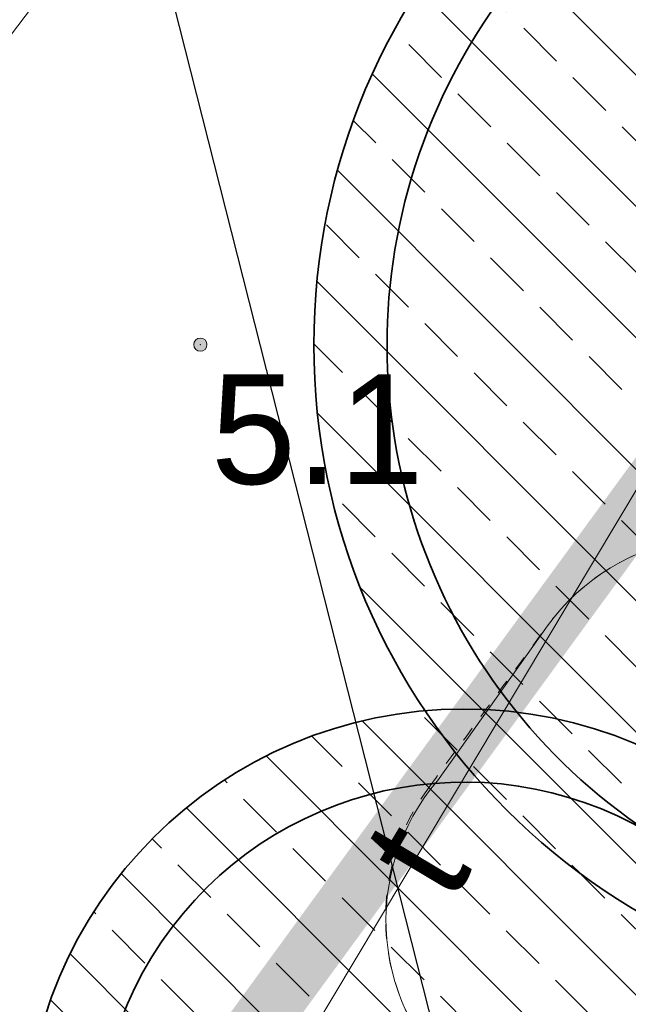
# Model space of a CAD drawing. Extents: x 5477758 to 5478333, y 5918235 to 5918502.
# Tile 31 of 130: x 5477895.15 to 5477899.31, y 5918353.4 to 5918360.14. Entities that reach past the tile are written whole.
import ezdxf
from ezdxf.enums import TextEntityAlignment as Align

# ---------------------------------------------------------------- set-up
doc = ezdxf.new("R2010")
doc.units = 0
doc.header["$LTSCALE"] = 0.25
doc.header["$PDSIZE"] = 0.75
for name, pattern in [('ACAD_ISO03W100', [30, 12, -18]), ('budynki akt$0$DASHED', [19.05, 12.7, -6.35]), ('tabelka$0$mapa PZT$0$xref$0$1753 Tchnologia.dwg$0${ Half Dash }', [0])]:
    doc.linetypes.add(name, pattern=pattern)
doc.layers.get('0').update_dxf_attribs({"linetype": 'CONTINUOUS', "lineweight": 13})
for name, color, linetype, lineweight in [('0_podziały zieleni średniowysokiej i nasadzeń niskich', 7, 'CONTINUOUS', 0), ('0_PROJEKTOWANE ZABAWKI', 7, 'CONTINUOUS', 0), ('A_GRANICA OPRACOWANIA', 7, 'CONTINUOUS', 0), ('GULKPR', 252, 'CONTINUOUS', 18), ('GULTPR', 252, 'CONTINUOUS', 18), ('GULTPR_O', 252, 'CONTINUOUS', 18), ('OT_Rzedna', 252, 'CONTINUOUS', 18), ('pomiar', 252, 'CONTINUOUS', 18), ('ZZ_korona', 94, 'CONTINUOUS', 35), ('ZZ_nawadnianie', 150, 'CONTINUOUS', 9), ('ZZ_numer-inwentaryzacyjny', 5, 'CONTINUOUS', 25), ('ZZ_SOD', 210, 'tabelka$0$mapa PZT$0$xref$0$1753 Tchnologia.dwg$0${ Half Dash }', 35)]:
    doc.layers.add(name, color=color, linetype=linetype, lineweight=lineweight)
doc.styles.add('GEO-INFO', font='arial.ttf')
pattern_1 = [(134.933, (5477837.84446, 5918344.9947), (-0.4495376, -0.4484874), []), (134.933, (5477837.845, 5918345.4437), (-0.4495376, -0.4484874), [0.3175, -0.15875])]

# ---------------------------------------------------------------- blocks, each defined once
blk = doc.blocks.new('OTRN')
at = {"linetype": 'Continuous', "lineweight": 13}
blk.add_hatch(color=0, dxfattribs=at).paths.add_polyline_path([(0, -0.091, 1), (0, 0.091, 1)])
at = {"color": 0, "linetype": 'Continuous', "lineweight": 13}
blk.add_circle((0, 0), 0.0906, dxfattribs=at)
blk = doc.blocks.new('zw$2AC3')
at = {"linetype": 'ACAD_ISO03W100', "lineweight": 0, "ltscale": 0.1}
blk.add_lwpolyline([(-43.25, -268.35, 0.416285), (107.81, -118.35), (107.81, -58.11, 0.414214), (-42.19, 91.89), (-179.88, 91.89, 0.414214), (-329.88, -58.11), (-329.88, -118.35, 0.41423), (-179.87, -268.35, -0.000014)], format="xyb", close=True, dxfattribs=at)

msp = doc.modelspace()

# ---------------------------------------------------------------- hatches: boundary and pattern name
at = {"layer": 'ZZ_nawadnianie', "ltscale": 0.15}
h = msp.add_hatch(dxfattribs=at)
h.set_pattern_fill('ANSI33', color=256, scale=0.1, angle=30)
h.set_pattern_definition(pattern_1)
edge = h.paths.add_edge_path()
edge.add_arc((5477901.6575, 5918357.9117), 4.5, 0, 360)
h = msp.add_hatch(dxfattribs=at)
h.set_pattern_fill('ANSI33', color=256, scale=0.1, angle=30)
h.set_pattern_definition(pattern_1)
edge = h.paths.add_edge_path()
edge.add_arc((5477898.1825, 5918352.4211), 3, 0, 360)

# ---------------------------------------------------------------- linework, layer by layer
at = {"layer": '0_podziały zieleni średniowysokiej i nasadzeń niskich'}
msp.add_lwpolyline([(5477900.8545, 5918356.316, 0.41423), (5477898.7532, 5918355.991), (5477898.0012, 5918354.93, 0.418101), (5477898.1853, 5918352.8372), (5477898.7305, 5918352.4341, 0.413553), (5477900.835, 5918352.7228), (5477900.9676, 5918352.9034, 0.185441), (5477901.5029, 5918351.9743), (5477902.1774, 5918351.5, 0.427086), (5477904.3036, 5918351.8937), (5477904.8778, 5918352.7352, 0.38882), (5477904.3854, 5918354.6958), (5477904.1748, 5918354.8424), (5477904.9714, 5918355.9871, 0.414214), (5477904.599, 5918358.0642), (5477904.1888, 5918358.3497, 0.414214), (5477902.1117, 5918357.9772), (5477901.406, 5918356.9632, 0.07919), (5477900.9759, 5918356.2271), (5477900.8545, 5918356.316)], format="xyb", dxfattribs=at)
at = {"layer": 'A_GRANICA OPRACOWANIA', "color": 1, "linetype": 'budynki akt$0$DASHED', "ltscale": 0.1, "const_width": 0.4}
msp.add_lwpolyline([(5477902.9843, 5918361.7736), (5477916.9003, 5918352.0762), (5477917.5637, 5918351.6139), (5477920.3301, 5918349.6861), (5477925.0083, 5918346.4261), (5477927.6365, 5918344.5946), (5477927.2243, 5918344.0011), (5477929.6133, 5918342.3421), (5477930.3533, 5918341.8282), (5477931.8397, 5918340.796), (5477932.3596, 5918340.435), (5477932.0517, 5918338.7296), (5477931.7792, 5918337.3024), (5477931.2033, 5918334.286), (5477930.4678, 5918330.0813), (5477929.3619, 5918324.0708), (5477927.9042, 5918321.6905), (5477892.0048, 5918346.7237), (5477902.9843, 5918361.7736)], dxfattribs=at)
at = {"layer": 'GULKPR', "linetype": 'Continuous', "lineweight": 18}
msp.add_lwpolyline([(5477899.2306, 5918365.5026), (5477884.15, 5918345.61)], dxfattribs=at)
at = {"layer": 'GULTPR', "linetype": 'Continuous', "lineweight": 18}
msp.add_lwpolyline([(5477904.55, 5918365.6), (5477904.4212, 5918365.3846), (5477891.2804, 5918343.408), (5477891.15, 5918343.19), (5477897.2864, 5918337.7098)], dxfattribs=at)
at = {"layer": 'OT_Rzedna', "color": 7}
msp.add_point((5477896.3813, 5918357.914), dxfattribs=at)
at = {"layer": 'ZZ_korona'}
for centre, radius, start, end in [((5477901.6575, 5918357.9117), 4, 9.77815, 236.49844), ((5477898.1825, 5918352.4211), 2.5, 59.54336, 318.14274)]:
    msp.add_arc(centre, radius, start, end, dxfattribs=at)
at = {"layer": 'ZZ_numer-inwentaryzacyjny'}
msp.add_lwpolyline([(5477898.1825, 5918352.4211), (5477895.9991, 5918361.0367), (5477893.0683, 5918361.0367)], dxfattribs=at)
at = {"layer": 'ZZ_SOD', "ltscale": 0.15}
for centre, radius in [((5477901.6575, 5918357.9117), 4.5), ((5477898.1825, 5918352.4211), 3)]:
    msp.add_circle(centre, radius, dxfattribs=at)

# ---------------------------------------------------------------- block references
at = {"layer": '0_PROJEKTOWANE ZABAWKI', "color": 1, "lineweight": 0, "xscale": 0.0100229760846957, "yscale": 0.0100229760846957, "zscale": 0.0100229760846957, "rotation": 233.789402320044}
msp.add_blockref('zw$2AC3', (5477899.8584, 5918352.9475), dxfattribs=at)
at = {"layer": 'OT_Rzedna', "color": 7, "linetype": 'Continuous', "xscale": 0.5, "yscale": 0.5, "zscale": 0.5}
msp.add_blockref('OTRN', (5477896.3813, 5918357.914), dxfattribs=at)

# ---------------------------------------------------------------- texts
at = {"layer": 'GULTPR_O', "linetype": 'Continuous', "lineweight": 0, "style": 'GEO-INFO'}
msp.add_text('t', height=0.75, rotation=59.1228, dxfattribs=at).set_placement((5477897.8508, 5918354.3963), align=Align.MIDDLE)
at = {"layer": 'pomiar', "color": 7, "style": 'GEO-INFO'}
msp.add_text('5.1', height=0.75, dxfattribs=at).set_placement((5477896.4522, 5918357.7107), align=Align.TOP_LEFT)

doc.saveas('drawing.dxf')
